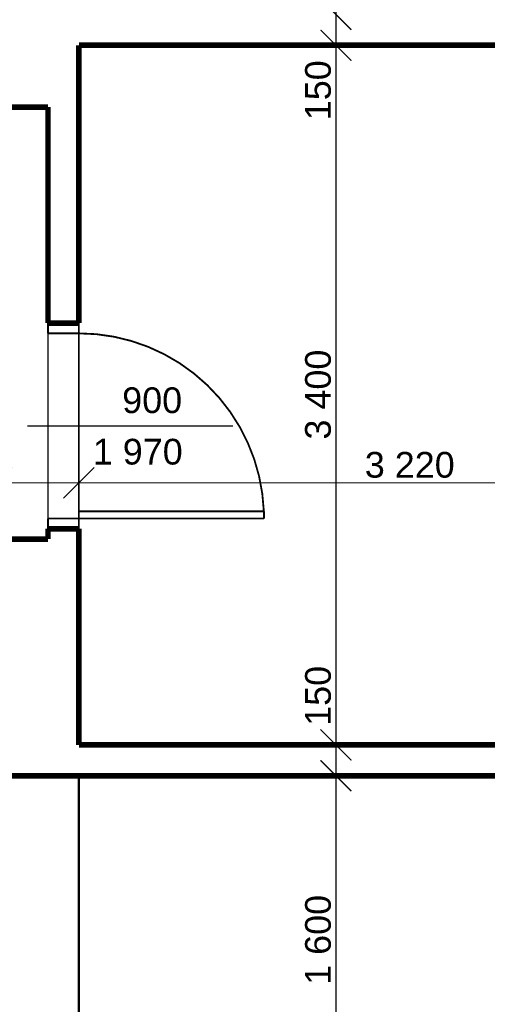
# Model space of a CAD drawing. Extents: x -289843 to 60066, y -44128 to 109843.
# Tile 26 of 61: x -59381 to -57107, y 26387 to 31172. Entities that reach past the tile are written whole.
import ezdxf

# ---------------------------------------------------------------- set-up
doc = ezdxf.new("R2010")
doc.units = 0
doc.header["$MEASUREMENT"] = 0
doc.linetypes.add('DĚLICÍ', pattern=[317.5, 127, -63.5, 0, -63.5, 0, -63.5])
for name, color, linetype in [('KÓTY', 7, 'Continuous'), ('múry', 7, 'Continuous'), ('PRIEVLAKY', 7, 'Continuous')]:
    doc.layers.add(name, color=color, linetype=linetype)
doc.styles.add('GENERATED_STYLE_1', font='arial.ttf')
doc.dimstyles.new('Dimstyle_DAEE', dxfattribs={"dimtxt": 125, "dimasz": 142.5, "dimexe": 0.18, "dimexo": 0, "dimgap": 0.09, "dimtad": 1, "dimdec": 0, "dimzin": 0, "dimdsep": 46, "dimtxsty": 'GENERATED_STYLE_1', "dimblk": 'ARROWHEAD_6', "dimblk1": 'ARROWHEAD_6', "dimblk2": 'ARROWHEAD_6', "dimcen": 0.09, "dimse1": 1, "dimse2": 1, "dimclrd": 124, "dimclre": 124, "dimclrt": 124, "dimadec": 0, "dimazin": 0, "dimtfac": 1, "dimtdec": 4, "dimtmove": 0, "dimatfit": 0, "dimfxl": 0, "dimtolj": 1, "dimtzin": 0, "dimarcsym": 0})
doc.dimstyles.new('Dimstyle_DBDF', dxfattribs={"dimtxt": 125, "dimasz": 142.5, "dimexe": 0.18, "dimexo": 0.4, "dimgap": 0.09, "dimtad": 1, "dimdec": 0, "dimzin": 0, "dimdsep": 46, "dimtxsty": 'GENERATED_STYLE_1', "dimblk": 'ARROWHEAD_6', "dimblk1": 'ARROWHEAD_6', "dimblk2": 'ARROWHEAD_6', "dimcen": 0.09, "dimclrd": 124, "dimclre": 124, "dimclrt": 124, "dimadec": 0, "dimazin": 0, "dimtfac": 1, "dimtdec": 4, "dimtmove": 0, "dimatfit": 0, "dimfxl": 0, "dimtolj": 1, "dimtzin": 0, "dimarcsym": 0})
doc.dimstyles.new('Dimstyle_DE32', dxfattribs={"dimtxt": 125, "dimasz": 142.5, "dimexe": 0.18, "dimexo": 0.3, "dimgap": 0.09, "dimtad": 1, "dimdec": 0, "dimzin": 0, "dimdsep": 46, "dimtxsty": 'GENERATED_STYLE_1', "dimblk": 'ARROWHEAD_6', "dimblk1": 'ARROWHEAD_6', "dimblk2": 'ARROWHEAD_6', "dimcen": 0.09, "dimse1": 1, "dimse2": 1, "dimclrd": 124, "dimclre": 124, "dimclrt": 124, "dimadec": 0, "dimazin": 0, "dimtfac": 1, "dimtdec": 4, "dimtmove": 0, "dimatfit": 0, "dimfxl": 0, "dimtolj": 1, "dimtzin": 0, "dimarcsym": 0})

# ---------------------------------------------------------------- blocks, each defined once
blk = doc.blocks.new('*D724')
at = {"layer": 'KÓTY', "color": 124, "linetype": 'Continuous', "transparency": 16777216, "const_width": 6.17}
for points in [[(-59418, 28996.5), (-59568, 28846.5)], [(-59018, 28996.5), (-59168, 28846.5)], [(-59493, 28921.5), (-59093, 28921.5)]]:
    blk.add_lwpolyline(points, dxfattribs=at)
blk = doc.blocks.new('ARROWHEAD_6')
at = {"color": 0, "linetype": 'Continuous'}
for p, q in [((-0.5, -0.5), (0.5, 0.5)), ((0, 0), (-1, 0))]:
    blk.add_line(p, q, dxfattribs=at)
blk = doc.blocks.new('*D725')
at = {"layer": 'KÓTY', "color": 124, "linetype": 'Continuous', "transparency": 16777216, "const_width": 6.17}
for points in [[(-59018, 28996.5), (-59168, 28846.5)], [(-55798, 28996.5), (-55948, 28846.5)], [(-59093, 28921.5), (-55873, 28921.5)]]:
    blk.add_lwpolyline(points, dxfattribs=at)
at = {"layer": 'KÓTY', "color": 124, "transparency": 16777216, "style": 'GENERATED_STYLE_1', "oblique": 0}
for s, p in [('3\xa0220', (-57702.8, 28946.5)), ('325', (-55998.8, 28946.5))]:
    blk.add_text(s, height=125, dxfattribs=at).set_placement(p)
blk = doc.blocks.new('*D738')
at = {"layer": 'KÓTY', "color": 124, "linetype": 'Continuous', "transparency": 16777216, "const_width": 6.17}
for points in [[(-57918.2, 27572.8), (-57768.2, 27422.8)], [(-57843.2, 25897.8), (-57843.2, 27497.8)], [(-57918.2, 25972.8), (-57768.2, 25822.8)]]:
    blk.add_lwpolyline(points, dxfattribs=at)
at = {"layer": 'KÓTY', "color": 124, "transparency": 16777216, "style": 'GENERATED_STYLE_1', "oblique": 0}
for s, p in [('1\xa0600', (-57868.2, 26481.7)), ('100', (-57868.2, 25928.3))]:
    blk.add_text(s, height=125, rotation=90, dxfattribs=at).set_placement(p)
blk = doc.blocks.new('*D739')
at = {"layer": 'KÓTY', "color": 124, "linetype": 'Continuous', "transparency": 16777216, "const_width": 6.17}
for points in [[(-57918.2, 27722.8), (-57768.2, 27572.8)], [(-57843.2, 27497.8), (-57843.2, 27647.8)], [(-57918.2, 27572.8), (-57768.2, 27422.8)]]:
    blk.add_lwpolyline(points, dxfattribs=at)
blk = doc.blocks.new('*D740')
at = {"layer": 'KÓTY', "color": 124, "linetype": 'Continuous', "transparency": 16777216, "const_width": 6.17}
for points in [[(-57918.2, 31122.8), (-57768.2, 30972.8)], [(-57843.2, 27647.8), (-57843.2, 31047.8)], [(-57918.2, 27722.8), (-57768.2, 27572.8)]]:
    blk.add_lwpolyline(points, dxfattribs=at)
at = {"layer": 'KÓTY', "color": 124, "transparency": 16777216, "style": 'GENERATED_STYLE_1', "oblique": 0}
for s, p in [('150', (-57868.2, 30683.5)), ('3\xa0400', (-57868.2, 29131.7)), ('150', (-57868.2, 27740.4))]:
    blk.add_text(s, height=125, rotation=90, dxfattribs=at).set_placement(p)
blk = doc.blocks.new('*D741')
at = {"layer": 'KÓTY', "color": 124, "linetype": 'Continuous', "transparency": 16777216, "const_width": 6.17}
for points in [[(-57918.2, 31272.8), (-57768.2, 31122.8)], [(-57843.2, 31047.8), (-57843.2, 31197.8)], [(-57918.2, 31122.8), (-57768.2, 30972.8)]]:
    blk.add_lwpolyline(points, dxfattribs=at)
blk = doc.blocks.new('*D742')
at = {"layer": 'KÓTY', "color": 124, "linetype": 'Continuous', "transparency": 16777216, "const_width": 6.17}
for points in [[(-57918.2, 34672.8), (-57768.2, 34522.8)], [(-57843.2, 31197.8), (-57843.2, 34597.8)], [(-57918.2, 31272.8), (-57768.2, 31122.8)]]:
    blk.add_lwpolyline(points, dxfattribs=at)
at = {"layer": 'KÓTY', "color": 124, "transparency": 16777216, "style": 'GENERATED_STYLE_1', "oblique": 0}
for s, p in [('150', (-57868.2, 34233.5)), ('3\xa0400', (-57868.2, 32537.1))]:
    blk.add_text(s, height=125, rotation=90, dxfattribs=at).set_placement(p)
blk = doc.blocks.new('*D765')
at = {"layer": 'Defpoints', "color": 0, "linetype": 'Continuous', "lineweight": 0, "transparency": 16777216}
for p in [(-27223, 41305.7), (-27223, 38947.8), (-64873, 30172.8)]:
    blk.add_point(p, dxfattribs=at)
at = {"layer": 'KÓTY', "color": 124, "linetype": 'Continuous', "lineweight": -2, "transparency": 16777216}
for p, q in [((-64873, 30173.2), (-64873, 41305.9)), ((-64730.5, 41305.7), (-27365.5, 41305.7)), ((-27223, 38948.2), (-27223, 41305.9))]:
    blk.add_line(p, q, dxfattribs=at)
at = {"layer": 'KÓTY', "color": 124, "linetype": 'Continuous', "lineweight": -2, "transparency": 16777216, "xscale": 142.5, "yscale": 142.5, "zscale": 142.5, "rotation": 180}
blk.add_blockref('ARROWHEAD_6', (-64873, 41305.7), dxfattribs=at)
at = {"layer": 'KÓTY', "color": 124, "linetype": 'Continuous', "lineweight": -2, "transparency": 16777216, "xscale": 142.5, "yscale": 142.5, "zscale": 142.5}
blk.add_blockref('ARROWHEAD_6', (-27223, 41305.7), dxfattribs=at)
at = {"layer": 'KÓTY', "color": 124, "linetype": 'Continuous', "transparency": 16777216, "insert": (-46048, 41369.7), "char_height": 125, "attachment_point": 5, "style": 'GENERATED_STYLE_1'}
blk.add_mtext('\\A1;37650', dxfattribs=at)
blk = doc.blocks.new('D1_Metal_70_729')
at = {"color": 0, "linetype": 'ByBlock', "const_width": 8.82}
blk.add_lwpolyline([(415, 899.3, 0.402866), (-450, 0)], format="xyb", dxfattribs=at)
for points in [[(450, 900), (415, 900)], [(415, 900), (415, 0)], [(450, 0), (450, 900)], [(-500, 0), (-450, 0)], [(-450, 0), (-450, -150)], [(415, 0), (450, 0)], [(500, 0), (450, 0)], [(450, 0), (450, -150)], [(-450, -150), (-500, -150)], [(450, -150), (500, -150)]]:
    blk.add_lwpolyline(points, dxfattribs=at)
blk = doc.blocks.new('Značka_okna-dveří_-_70_1474')
at = {"color": 154, "linetype": 'Continuous', "const_width": 7}
blk.add_lwpolyline([(0, 750), (0, -250)], dxfattribs=at)
at = {"color": 154, "style": 'GENERATED_STYLE_1'}
for tag, p in [('AC_WIDO_A_SIZE', (-62.5, 210.7)), ('AC_WIDO_B_SIZE', (187.5, 67.9))]:
    blk.add_attdef(tag, p, '', height=125, rotation=90, dxfattribs=at)
blk = doc.blocks.new('DIM_2215', base_point=(-64473, 28921.5))
at = {"layer": 'KÓTY', "color": 124, "linetype": 'Continuous'}
for p1, p2, picture, middle in [((-59093, 27497.8), (-55873, 28497.8), '*D725', (-57654.5, 29009)), ((-59493, 27647.8), (-59093, 27497.8), '*D724', (-59809, 29009))]:
    dim = blk.add_linear_dim(base=(-64473, 28921.5), p1=p1, p2=p2, dimstyle='Dimstyle_DE32', dxfattribs=at)
    dim.commit()
    dim.dimension.update_dxf_attribs({"geometry": picture, "text_midpoint": middle})
blk = doc.blocks.new('DIM_2217', base_point=(-57843.2, 22297.8))
at = {"layer": 'KÓTY', "color": 124, "linetype": 'Continuous'}
for p1, p2, picture, middle in [((-56408, 31197.8), (-56408, 34597.8), '*D742', (-57930.7, 32585.3)), ((-56408, 31047.8), (-56408, 31197.8), '*D741', (-57930.7, 30731.7))]:
    dim = blk.add_aligned_dim(p1=p1, p2=p2, distance=1435.2, dimstyle='Dimstyle_DAEE', dxfattribs=at)
    dim.commit()
    dim.dimension.update_dxf_attribs({"geometry": picture, "text_midpoint": middle, "text_rotation": 90})
for p1, p2, picture, middle in [((-55873, 27647.8), (-56408, 31047.8), '*D740', (-57930.7, 29179.9)), ((-55690.5, 27497.8), (-55873, 27647.8), '*D739', (-57930.7, 27788.6)), ((-62183, 25897.8), (-55690.5, 27497.8), '*D738', (-57930.7, 26529.9))]:
    dim = blk.add_linear_dim(base=(-57843.2, 22297.8), p1=p1, p2=p2, angle=90, dimstyle='Dimstyle_DAEE', dxfattribs=at)
    dim.commit()
    dim.dimension.update_dxf_attribs({"geometry": picture, "text_midpoint": middle, "text_rotation": 90})

msp = doc.modelspace()

# ---------------------------------------------------------------- linework, layer by layer
at = {"layer": 'múry', "color": 7, "linetype": 'Continuous', "lineweight": 0, "const_width": 27.5}
for points in [[(-59093, 31047.8), (-54123, 31047.8)], [(-59093, 30747.8), (-59093, 31047.8)], [(-59493, 30747.8), (-59243, 30747.8)], [(-59243, 30747.8), (-59243, 29697.8)], [(-59093, 29697.8), (-59093, 30747.8)], [(-59093, 29697.8), (-59243, 29697.8)], [(-59093, 28697.8), (-59243, 28697.8)], [(-59243, 28697.8), (-59243, 28647.8)], [(-59093, 28647.8), (-59093, 28697.8)], [(-59243, 28647.8), (-59493, 28647.8)], [(-59093, 27647.8), (-59093, 28647.8)], [(-55873, 27647.8), (-59093, 27647.8)], [(-59542.8, 27497.8), (-55873, 27497.8)]]:
    msp.add_lwpolyline(points, dxfattribs=at)
at = {"layer": 'PRIEVLAKY', "color": 7, "linetype": 'Continuous', "const_width": 7}
for points in [[(-59243, 28747.8), (-59243, 29647.8)], [(-59093, 29647.8), (-59093, 28747.8)]]:
    msp.add_lwpolyline(points, dxfattribs=at)
at = {"layer": 'PRIEVLAKY', "color": 7, "linetype": 'DĚLICÍ', "const_width": 11}
msp.add_lwpolyline([(-59093, 27497.8), (-59093, 26167.8)], dxfattribs=at)

# ---------------------------------------------------------------- block references
at = {"layer": 'KÓTY', "color": 7, "linetype": 'Continuous'}
for name, p in [('DIM_2217', (-57843.2, 22297.8)), ('DIM_2215', (-64473, 28921.5))]:
    msp.add_blockref(name, p, dxfattribs=at)
at = {"layer": 'múry', "color": 7, "linetype": 'Continuous', "lineweight": 0, "rotation": 270}
msp.add_blockref('D1_Metal_70_729', (-59093, 29197.8), dxfattribs=at)
msp.add_blockref('Značka_okna-dveří_-_70_1474', (-59093, 29197.8), dxfattribs=at).add_auto_attribs({'AC_WIDO_A_SIZE': '900', 'AC_WIDO_B_SIZE': '1\xa0970'})

# ---------------------------------------------------------------- dimensions: what is measured, and where the dimension line sits
at = {"layer": 'KÓTY', "color": 7, "linetype": 'Continuous'}
dim = msp.add_linear_dim(base=(-27223, 41305.7), p1=(-64873, 30172.8), p2=(-27223, 38947.8), dimstyle='Dimstyle_DBDF', dxfattribs=at)
dim.commit()
dim.dimension.update_dxf_attribs({"geometry": '*D765', "text_midpoint": (-46048, 41369.7)})

doc.saveas('drawing.dxf')
